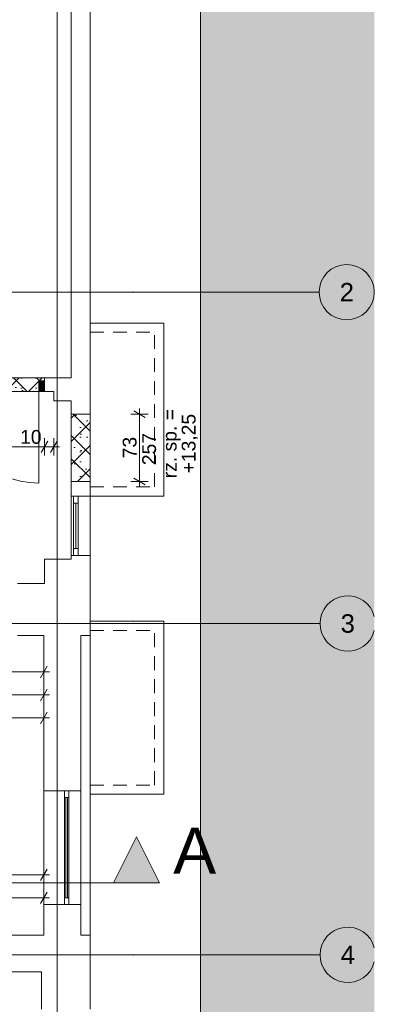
# Paper-space layout 'A-22 ROZBIÓRKI - PIĘTRO 4' of a CAD drawing. Header units: millimetres. Extents: x 0 to 540, y 0 to 297.
# Tile 4 of 6: x 386 to 424, y 72 to 179. Entities that reach past the tile are written whole.
import ezdxf
from ezdxf.xclip import XClip

# ---------------------------------------------------------------- set-up
doc = ezdxf.new("R2010")
doc.units = ezdxf.units.MM
doc.header["$MEASUREMENT"] = 0
doc.header["$XCLIPFRAME"] = 0
for name, pattern in [('ACAD_ISO03W100', [300, 120, -180]), ('DASHDOTX2', [1000, 500, -250, 0, -250]), ('Przer. długie kreski', [2.5, 1.5, -1]), ('PRZERYWANA_DU_A', [550, 350.0000000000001, -199.9999999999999])]:
    doc.linetypes.add(name, pattern=pattern)
for name, color, linetype, lineweight in [('0_Nr_pióra__2', 8, 'Continuous', 13), ('A_linie przekroju_Nr_pióra__1', 7, 'Continuous', 20), ('A_pomocnicze_Nr_pióra__1', 7, 'Continuous', 20), ('A_wymiary_Nr_pióra__1', 7, 'Continuous', 20), ('A_wymiary_Nr_pióra__2', 8, 'Continuous', 13), ('A_ściany_Nr_pióra__1', 7, 'Continuous', 20), ('Drzwi Archicad_Nr_pióra__1', 7, 'Continuous', 20)]:
    doc.layers.add(name, color=color, linetype=linetype, lineweight=lineweight)
for name, color, linetype in [('A_linie przekroju', 7, 'Continuous'), ('A_podrys', 7, 'Continuous'), ('A_rozbiórki', 7, 'Continuous'), ('Drzwi Archicad', 7, 'Continuous')]:
    doc.layers.add(name, color=color, linetype=linetype)
for name, color, linetype, lineweight, true_color in [('A_osie_Nr_pióra__16', 7, 'Continuous', 5, 0x0f0f0f), ('A_osie_Nr_pióra__76', 7, 'Continuous', 5, 0x2d2d2d), ('A_rozbiórki_Nr_pióra__10', 7, 'Continuous', 13, 0x4b4b4b), ('A_ściany_Nr_pióra__10', 7, 'Continuous', 13, 0x4b4b4b), ('A_ściany_Nr_pióra__19', 7, 'Continuous', 5, 0x191919), ('A_ściany_Nr_pióra__20', 252, 'Continuous', 5, 0x696969), ('Okna Archicada_Nr_pióra__19', 7, 'Continuous', 5, 0x191919)]:
    doc.layers.add(name, color=color, linetype=linetype, lineweight=lineweight, true_color=true_color)
doc.styles.add('STYL_AUTOMATYCZNY_1', font='arial.ttf')
doc.styles.add('STYL_AUTOMATYCZNY_4', font='arial.ttf')
pattern_1 = [(45, (-1715.448330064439, -331.3726056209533), (-1.257235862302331, 1.257235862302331), []), (135, (-1715.448330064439, -331.3726056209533), (1.257235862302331, 1.257235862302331), []), (90, (-1716.705565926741, -330.115369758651), (-1.600200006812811, 0), [0, -1.066800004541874, 0, -1.600200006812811]), (155, (-1715.448330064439, -328.8581338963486), (0.6762737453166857, 1.450273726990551), [0, -0.7823200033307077, 0, -1.351280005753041])]

# ---------------------------------------------------------------- blocks, each defined once
blk = doc.blocks.new('Rysunek_2_2', base_point=(-1715.448330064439, -331.3726056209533))
at = {"linetype": 'Continuous', "lineweight": 0, "true_color": 0x484848}
blk.add_hatch(color=251, dxfattribs=at).paths.add_polyline_path([(424.3155711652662, 256.5122280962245), (309.351570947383, 256.5122280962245), (309.351570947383, 211.512227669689), (405.4167783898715, 211.512227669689), (405.4167783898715, 52.70223139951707), (309.351570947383, 52.70223139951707), (309.351570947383, 47.70222748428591), (424.3155711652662, 47.70222748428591)])
at = {"layer": 'A_linie przekroju', "linetype": 'Continuous', "lineweight": 0, "true_color": 0x000000}
blk.add_hatch(color=18, dxfattribs=at).paths.add_polyline_path([(400.9612847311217, 85.53493314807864), (398.4612847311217, 90.53493314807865), (395.9612847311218, 85.53493314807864)])
at = {"layer": 'A_rozbiórki', "linetype": 'Continuous', "lineweight": 0, "true_color": 0x4b4b4b}
h = blk.add_hatch(dxfattribs=at)
h.set_pattern_fill('facing_tile_0002', color=251, style=0, pattern_type=2)
h.set_pattern_definition(pattern_1)
h.paths.add_polyline_path([(388.45633708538, 140.4043423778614), (376.65633708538, 140.4043423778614), (376.65633708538, 138.9043423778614), (388.45633708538, 138.9043423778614)])
h = blk.add_hatch(dxfattribs=at)
h.set_pattern_fill('facing_tile_0002', color=251, style=0, pattern_type=2)
h.set_pattern_definition(pattern_1)
h.paths.add_polyline_path([(391.3667789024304, 136.442227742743), (391.3667789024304, 129.142227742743), (393.4167789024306, 129.142227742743), (393.4167789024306, 136.442227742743)])
at = {"layer": 'Drzwi Archicad', "linetype": 'Continuous', "lineweight": 0, "true_color": 0xfdfdfd}
blk.add_hatch(color=7, dxfattribs=at).paths.add_polyline_path([(388.45633708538, 138.9043423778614), (388.45633708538, 140.0543423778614), (387.85633708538, 140.0543423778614), (387.85633708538, 138.9043423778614)])
at = {"layer": '0_Nr_pióra__2', "color": 8, "linetype": 'PRZERYWANA_DU_A', "lineweight": 13, "flags": 128}
blk.add_lwpolyline([(309.35156870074, 52.7022284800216), (405.4167789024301, 52.7022284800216), (405.4167789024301, 211.5122284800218), (309.3515687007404, 211.5122284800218)], dxfattribs=at)
at = {"layer": 'A_linie przekroju_Nr_pióra__1', "color": 7, "linetype": 'ACAD_ISO03W100', "lineweight": 20}
blk.add_line((309.3515651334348, 85.53493045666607), (395.9612853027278, 85.53493045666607), dxfattribs=at)
at = {"layer": 'A_linie przekroju_Nr_pióra__1', "color": 7, "linetype": 'Continuous', "lineweight": 20, "flags": 128}
blk.add_lwpolyline([(400.9612847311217, 85.53493314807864), (395.9612847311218, 85.53493314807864), (398.4612847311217, 90.53493314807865)], close=True, dxfattribs=at)
at = {"layer": 'A_osie_Nr_pióra__16', "color": 250, "linetype": 'DASHDOTX2', "lineweight": 5, "true_color": 0x0f0f0f}
for p, q in [((389.8487775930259, 197.1602030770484), (389.8487775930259, 47.70222912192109)), ((398.0644941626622, 149.7022317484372), (309.3515723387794, 149.7022317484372)), ((398.064491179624, 149.7022284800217), (418.3155720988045, 149.7022269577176)), ((398.1656988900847, 113.7022275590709), (309.3515723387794, 113.7022275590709)), ((398.1656984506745, 113.7022284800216), (418.4167803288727, 113.7022289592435)), ((398.1656988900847, 77.70223074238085), (309.3515723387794, 77.70223074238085)), ((398.1656984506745, 77.70222848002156), (418.4167803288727, 77.7022278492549))]:
    blk.add_line(p, q, dxfattribs=at)
for p in [(398.064491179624, 149.7022284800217), (398.064491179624, 149.7022284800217), (398.1656984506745, 113.7022284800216), (398.1656984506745, 113.7022284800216), (398.1656984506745, 77.70222848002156), (398.1656984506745, 77.70222848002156)]:
    blk.add_point(p, dxfattribs=at)
at = {"layer": 'A_osie_Nr_pióra__76', "color": 250, "linetype": 'Continuous', "lineweight": 5, "true_color": 0x2d2d2d}
blk.add_circle((421.3155716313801, 149.7022284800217), 3, dxfattribs=at)
for centre in [(421.4167789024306, 113.7022284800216), (421.4167789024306, 77.70222848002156)]:
    blk.add_arc(centre, 3, 14.92489967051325, 345.0751003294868, dxfattribs=at)
at = {"layer": 'A_pomocnicze_Nr_pióra__1', "color": 7, "linetype": 'Continuous', "lineweight": 20}
for p, q in [((393.4167792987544, 112.3922284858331), (393.4167792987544, 79.83222750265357)), ((392.4167790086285, 95.53222925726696), (392.4167790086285, 83.16222937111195))]:
    blk.add_line(p, q, dxfattribs=at)
at = {"layer": 'A_rozbiórki_Nr_pióra__10', "color": 251, "linetype": 'ACAD_ISO03W100', "lineweight": 13, "true_color": 0x4b4b4b, "flags": 128}
for points in [[(388.45633708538, 140.4043423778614), (376.65633708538, 140.4043423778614), (376.65633708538, 138.9043423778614), (388.45633708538, 138.9043423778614)], [(391.3667789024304, 136.442227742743), (393.4167789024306, 136.442227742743), (393.4167789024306, 129.142227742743), (391.3667789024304, 129.142227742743)]]:
    blk.add_lwpolyline(points, close=True, dxfattribs=at)
at = {"layer": 'A_wymiary_Nr_pióra__1', "color": 7, "linetype": 'Continuous', "lineweight": 20}
for p, q in [((399.4081496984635, 136.0813827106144), (398.158151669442, 136.8030704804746)), ((388.8171799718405, 133.5272276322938), (388.0954922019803, 132.2772296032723)), ((389.1059347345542, 132.2772296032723), (389.8276225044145, 133.5272276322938)), ((398.158151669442, 129.5030717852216), (399.4081496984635, 128.7813840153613)), ((388.0359347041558, 107.8159157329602), (388.757622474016, 109.0659168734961)), ((388.0359347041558, 105.3159165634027), (388.757622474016, 106.5659145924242)), ((388.0359347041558, 102.8159142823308), (388.757622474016, 104.0659154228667)), ((388.0359347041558, 85.77591705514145), (388.757622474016, 87.02591508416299)), ((388.0359347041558, 83.27591477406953), (388.757622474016, 84.52591591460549))]:
    blk.add_line(p, q, dxfattribs=at)
at = {"layer": 'A_wymiary_Nr_pióra__2', "color": 8, "linetype": 'Continuous', "lineweight": 13}
for p, q in [((398.78315223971, 136.4422281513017), (398.78315223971, 137.0534789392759)), ((399.7206515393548, 136.4422281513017), (397.8456498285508, 136.4422281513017)), ((398.78315223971, 129.1422263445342), (398.78315223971, 136.4422281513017)), ((388.4563376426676, 131.964727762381), (388.4563376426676, 133.839729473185)), ((389.4667801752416, 131.964727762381), (389.4667801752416, 133.839729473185)), ((376.6563360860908, 132.9022270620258), (388.4563376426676, 132.9022270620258)), ((388.4563376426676, 132.9022270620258), (389.4667801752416, 132.9022270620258)), ((389.4667801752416, 132.9022270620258), (390.0780278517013, 132.9022270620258)), ((399.7206515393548, 129.1422263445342), (397.8456498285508, 129.1422263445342)), ((398.78315223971, 128.5309786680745), (398.78315223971, 129.1422263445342)), ((388.3967801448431, 107.5034170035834), (388.3967801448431, 109.3784156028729)), ((341.8567790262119, 108.4409163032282), (388.3967801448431, 108.4409163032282)), ((388.3967801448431, 108.4409163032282), (389.0080278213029, 108.4409163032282)), ((371.9167777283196, 105.9409171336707), (388.3967801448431, 105.9409171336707)), ((388.3967801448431, 105.0034147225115), (388.3967801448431, 106.8784164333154)), ((388.3967801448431, 105.9409171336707), (389.0080278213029, 105.9409171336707)), ((388.3967801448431, 102.503415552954), (388.3967801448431, 104.3784172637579)), ((324.3767794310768, 103.4409148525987), (388.3967801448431, 103.4409148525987)), ((388.3967801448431, 103.4409148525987), (389.0080278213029, 103.4409148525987)), ((388.3967801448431, 85.46341521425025), (388.3967801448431, 87.3384169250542)), ((372.6067778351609, 86.400914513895), (388.3967801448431, 86.400914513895)), ((388.3967801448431, 86.400914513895), (389.0080278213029, 86.400914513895)), ((388.3967801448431, 82.96341604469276), (388.3967801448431, 84.83841464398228)), ((372.6067778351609, 83.90091534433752), (388.3967801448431, 83.90091534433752)), ((388.3967801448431, 83.90091534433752), (389.0080278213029, 83.90091534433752))]:
    blk.add_line(p, q, dxfattribs=at)
at = {"layer": 'A_ściany_Nr_pióra__1', "color": 7, "linetype": 'Continuous', "lineweight": 20}
for p, q in [((388.4563376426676, 140.4043435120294), (388.8263371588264, 140.4043435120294)), ((388.4563376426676, 140.0543416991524), (388.4563376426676, 140.4043435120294)), ((388.4563376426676, 138.9043415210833), (388.4563376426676, 140.0543416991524)), ((388.4563376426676, 138.9043415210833), (388.9263381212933, 138.9043415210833)), ((393.4167792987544, 127.5422296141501), (391.3667797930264, 127.5422296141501)), ((393.4167792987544, 121.0822278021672), (391.3667797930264, 121.0822278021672)), ((393.4167792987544, 112.3922284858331), (393.4167792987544, 79.85222831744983)), ((392.4167790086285, 95.53222925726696), (388.3967801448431, 95.53222925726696)), ((388.3967801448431, 95.53222925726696), (388.3967801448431, 83.16222937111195)), ((392.4167790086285, 95.53222925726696), (392.4167790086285, 83.16222937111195)), ((392.4167790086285, 83.16222937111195), (388.3967801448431, 83.16222937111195))]:
    blk.add_line(p, q, dxfattribs=at)
at = {"layer": 'A_ściany_Nr_pióra__1', "color": 7, "linetype": 'Continuous', "lineweight": 20, "flags": 128}
for points in [[(393.4167789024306, 140.4043423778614), (393.4167789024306, 207.5122284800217)], [(391.3667789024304, 202.7622284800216), (391.3667789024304, 140.4043423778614)], [(389.4667789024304, 140.4043423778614), (388.456336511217, 140.4043423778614)], [(391.3667789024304, 140.4043423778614), (389.4667789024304, 140.4043423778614)], [(393.4167789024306, 137.9022284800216), (393.4167789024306, 140.4043423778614)], [(388.456336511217, 138.9043423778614), (389.4667789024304, 138.9043423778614)], [(389.4667789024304, 138.9043423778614), (389.4667789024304, 137.9022284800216)], [(389.4667789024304, 137.9022284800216), (391.3667789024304, 137.9022284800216)], [(391.3667789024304, 137.9022284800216), (391.3667789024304, 127.5422284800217)], [(393.4167789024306, 127.5422284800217), (393.4167789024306, 137.9022284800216)], [(391.3667789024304, 121.0822284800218), (391.3667789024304, 120.6822284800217)], [(393.4167789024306, 120.6822284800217), (393.4167789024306, 121.0822284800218)], [(388.4667789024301, 120.6822284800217), (388.4667789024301, 118.0422284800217)], [(391.3667789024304, 120.6822284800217), (388.4667789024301, 120.6822284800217)], [(393.4167789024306, 112.3922284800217), (393.4167789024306, 120.6822284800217)], [(388.4667789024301, 118.0422284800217), (385.5063370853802, 118.0422284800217)], [(385.5063370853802, 112.3922284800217), (388.3967789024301, 112.3922284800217)], [(388.3967789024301, 112.3922284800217), (388.3967789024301, 95.53222848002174)], [(392.4167789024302, 95.53222848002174), (392.4167789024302, 112.3922284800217)], [(392.4167789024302, 112.3922284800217), (393.4167789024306, 112.3922284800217)], [(388.3967789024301, 83.16222848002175), (388.3967789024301, 79.85222848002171)], [(392.4167789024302, 79.85222848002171), (392.4167789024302, 83.16222848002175)], [(388.3967789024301, 79.85222848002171), (358.29677890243, 79.85222848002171)], [(393.4167789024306, 79.85222848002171), (392.4167789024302, 79.85222848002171)], [(393.4167789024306, 71.80222848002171), (393.4167789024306, 79.85222848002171)], [(358.29677890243, 75.85222848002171), (388.1367789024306, 75.85222848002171)], [(388.1367789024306, 75.85222848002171), (388.1367789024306, 71.80222848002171)]]:
    blk.add_lwpolyline(points, dxfattribs=at)
at = {"layer": 'A_ściany_Nr_pióra__10', "color": 251, "linetype": 'Continuous', "lineweight": 13, "true_color": 0x4b4b4b}
for p, q in [((393.4167792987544, 146.3422269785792), (401.4167785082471, 146.3422269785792)), ((401.4167785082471, 127.5422296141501), (401.4167785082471, 146.3422269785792)), ((393.4167792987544, 127.5422296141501), (401.4167785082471, 127.5422296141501)), ((393.4167792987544, 113.9422294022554), (401.4167785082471, 113.9422294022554)), ((401.4167785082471, 95.14222892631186), (401.4167785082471, 113.9422294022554)), ((393.4167792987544, 95.14222892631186), (401.4167785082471, 95.14222892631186))]:
    blk.add_line(p, q, dxfattribs=at)
at = {"layer": 'A_ściany_Nr_pióra__10', "color": 251, "linetype": 'Przer. długie kreski', "lineweight": 13, "true_color": 0x4b4b4b}
for p, q in [((393.4167792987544, 145.3422297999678), (400.4167782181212, 145.3422297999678)), ((400.4167782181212, 128.542229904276), (400.4167782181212, 145.3422297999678)), ((393.4167792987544, 128.542229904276), (400.4167782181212, 128.542229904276)), ((393.4167792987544, 112.9422291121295), (400.4167782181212, 112.9422291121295)), ((400.4167782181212, 96.14222921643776), (400.4167782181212, 112.9422291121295)), ((393.4167792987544, 96.14222921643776), (400.4167782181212, 96.14222921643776))]:
    blk.add_line(p, q, dxfattribs=at)
at = {"layer": 'A_ściany_Nr_pióra__19', "color": 250, "linetype": 'Continuous', "lineweight": 5, "true_color": 0x191919}
for p, q in [((391.3667797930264, 127.5422296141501), (391.3667797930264, 121.0822278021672)), ((393.4167792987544, 121.0822278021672), (393.4167792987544, 127.5422296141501))]:
    blk.add_line(p, q, dxfattribs=at)
at = {"layer": 'A_ściany_Nr_pióra__20', "color": 251, "linetype": 'Przer. długie kreski', "lineweight": 5, "true_color": 0x696969}
for p, q in [((377.3063376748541, 140.4043435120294), (388.4563376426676, 140.4043435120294)), ((377.3063376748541, 138.9043415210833), (388.4563376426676, 138.9043415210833))]:
    blk.add_line(p, q, dxfattribs=at)
at = {"layer": 'Drzwi Archicad_Nr_pióra__1', "color": 7, "linetype": 'Continuous', "lineweight": 20}
for p, q in [((388.4563376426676, 140.0543416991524), (388.4563376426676, 140.4043435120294)), ((388.4563376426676, 140.0543416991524), (388.4563376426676, 140.4043435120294)), ((388.4563376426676, 140.4043435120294), (388.8263371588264, 140.4043435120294)), ((388.4563376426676, 140.4043435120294), (388.8263371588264, 140.4043435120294)), ((387.856338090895, 138.9043415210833), (387.856338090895, 140.0543416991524)), ((387.856338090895, 140.0543416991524), (388.4563376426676, 140.0543416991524)), ((388.4563376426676, 140.0543416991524), (388.4563376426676, 138.9043415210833)), ((388.4563376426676, 138.9043415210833), (388.4563376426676, 140.0543416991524)), ((388.4563376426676, 138.9043415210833), (388.4563376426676, 140.0543416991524)), ((388.4563376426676, 138.9043415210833), (387.856338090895, 138.9043415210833)), ((387.856338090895, 138.9043415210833), (387.856338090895, 128.9543437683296)), ((388.4563376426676, 138.9043415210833), (388.9263381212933, 138.9043415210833)), ((388.4563376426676, 138.9043415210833), (388.9263381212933, 138.9043415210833))]:
    blk.add_line(p, q, dxfattribs=at)
blk.add_arc((387.85633708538, 138.9043423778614), 9.950000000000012, 180, 270, dxfattribs=at)
at = {"layer": 'Okna Archicada_Nr_pióra__19', "color": 250, "linetype": 'Continuous', "lineweight": 5, "true_color": 0x191919}
for p, q in [((391.616777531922, 121.0822278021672), (391.616777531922, 127.5422296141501)), ((391.616777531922, 127.5422296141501), (392.1167792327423, 127.5422296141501)), ((392.1167792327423, 127.5422296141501), (392.1167792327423, 121.0822278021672)), ((391.616777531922, 126.7922270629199), (392.1167792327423, 126.7922270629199)), ((391.8667783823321, 121.832227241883), (391.8667783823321, 126.7922270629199)), ((391.616777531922, 121.832227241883), (392.1167792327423, 121.832227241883)), ((392.1167792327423, 121.0822278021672), (391.616777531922, 121.0822278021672)), ((390.6167803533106, 83.16222937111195), (390.6167803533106, 95.53222925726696)), ((391.1167789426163, 83.16222937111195), (391.1167789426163, 95.53222925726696)), ((391.1167789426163, 94.78222981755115), (390.6167803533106, 94.78222981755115)), ((390.7667802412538, 83.91222881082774), (390.7667802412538, 94.78222981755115)), ((390.9667790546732, 83.91222881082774), (390.9667790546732, 94.78222981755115)), ((391.1167789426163, 83.91222881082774), (390.6167803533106, 83.91222881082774))]:
    blk.add_line(p, q, dxfattribs=at)
at = {"layer": 'A_linie przekroju_Nr_pióra__1', "color": 7, "linetype": 'Continuous', "lineweight": 20, "insert": (402.4612847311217, 86.53494004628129), "char_height": 5, "attachment_point": 7, "style": 'STYL_AUTOMATYCZNY_1'}
blk.add_mtext('\\A1;{\\pql;\\pt0;\\fArial|b0|i0|c238|p0;\\W1.000000;A}', dxfattribs=at)
at = {"layer": 'A_osie_Nr_pióra__76', "color": 250, "linetype": 'Continuous', "lineweight": 5, "true_color": 0x2d2d2d, "char_height": 2, "attachment_point": 1, "style": 'STYL_AUTOMATYCZNY_1'}
for s, insert in [('\\A1;{\\pql;\\pt0;\\fArial|b0|i0|c238|p0;\\W1.000000;2}', (420.5528466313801, 150.7022285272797)), ('\\A1;{\\pql;\\pt0;\\fArial|b0|i0|c238|p0;\\W1.000000;3}', (420.6540539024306, 114.7022285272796)), ('\\A1;{\\pql;\\pt0;\\fArial|b0|i0|c238|p0;\\W1.000000;4}', (420.6540539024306, 78.7022285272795))]:
    blk.add_mtext(s, dxfattribs=dict(at, insert=insert))
at = {"layer": 'A_wymiary_Nr_pióra__1', "color": 7, "linetype": 'Continuous', "lineweight": 20, "insert": (401.3154691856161, 133.2420151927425), "char_height": 1.5, "width": 7.960972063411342, "attachment_point": 2, "rotation": 90, "line_spacing_factor": 0.8251829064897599, "style": 'STYL_AUTOMATYCZNY_4'}
blk.add_mtext('\\A1;{\\pqc;\\fArial|b0|i0|c238|p0;\\W1.000000;rz. sp. = +13,25}', dxfattribs=at)
at = {"layer": 'A_wymiary_Nr_pióra__1', "color": 7, "linetype": 'Continuous', "lineweight": 20, "insert": (385.8069120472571, 133.2022284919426), "char_height": 1.5, "width": 2.288175, "attachment_point": 7, "style": 'STYL_AUTOMATYCZNY_4'}
blk.add_mtext('\\A1;{\\pql;\\fArial|b0|i0|c238|p0;\\W1.000000;10}', dxfattribs=at)
at = {"layer": 'A_wymiary_Nr_pióra__1', "color": 7, "linetype": 'Continuous', "lineweight": 20, "insert": (398.4831507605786, 131.6481402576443), "char_height": 1.5, "width": 2.288175, "attachment_point": 7, "rotation": 90, "style": 'STYL_AUTOMATYCZNY_4'}
blk.add_mtext('\\A1;{\\pql;\\fArial|b0|i0|c238|p0;\\W1.000000;73}', dxfattribs=at)
at = {"layer": 'A_wymiary_Nr_pióra__1', "color": 7, "linetype": 'Continuous', "lineweight": 20, "insert": (399.0818134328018, 132.6492175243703), "char_height": 1.5, "attachment_point": 2, "rotation": 90, "style": 'STYL_AUTOMATYCZNY_4'}
blk.add_mtext('\\A1;{\\pqc;\\fArial|b0|i0|c238|p0;\\W1.000000;257}', dxfattribs=at)

psp = doc.layouts.new('A-22 ROZBIÓRKI - PIĘTRO 4')

# ---------------------------------------------------------------- block references
at = {"layer": 'A_podrys', "color": 37, "linetype": 'Continuous', "lineweight": 5, "true_color": 0x656532}
ref = psp.add_blockref('Rysunek_2_2', (-1715.448330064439, -331.3726056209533), dxfattribs=at)
XClip(ref).set_block_clipping_path([(309.3515687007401, 47.70222848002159), (424.3155716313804, 256.5122284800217)])

doc.saveas('drawing.dxf')
